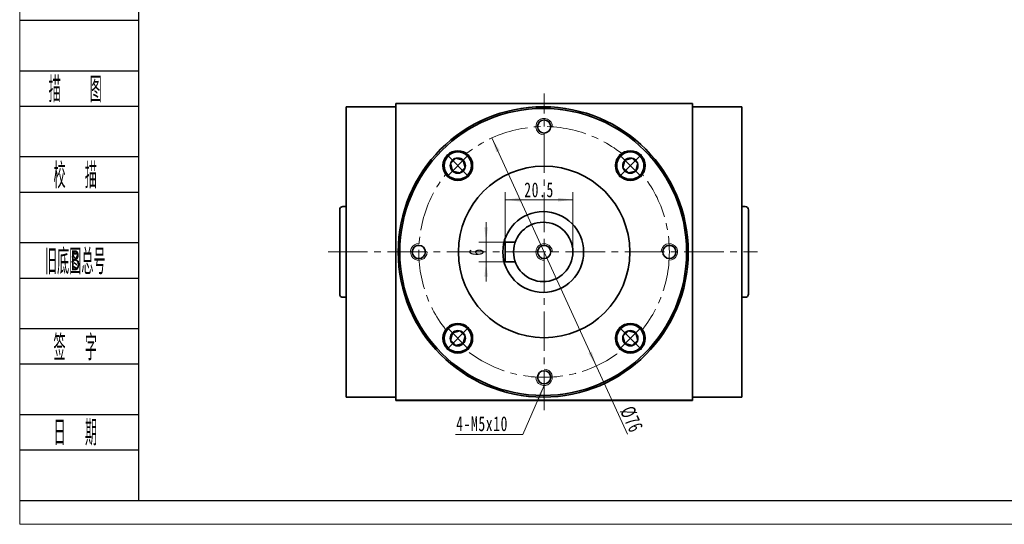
# Model space of a CAD drawing. Header units: millimetres. Extents: x 25 to 633, y 67 to 495.
# Tile 1 of 4: x 28 to 327, y 67 to 220. Entities that reach past the tile are written whole.
import ezdxf
from ezdxf.enums import TextEntityAlignment as Align

# ---------------------------------------------------------------- set-up
doc = ezdxf.new("R2010")
doc.units = ezdxf.units.MM
doc.set_wipeout_variables(frame=1)
doc.linetypes.add('点画线', pattern=[18, 12, -2, 2, -2])
doc.layers.get('0').update_dxf_attribs({"lineweight": 35})
doc.layers.add('2细线层', color=4, linetype='Continuous')
doc.layers.add('6文字层', color=3, linetype='Continuous')
for name, color, linetype, lineweight in [('中心线层', 1, '点画线', 18), ('图框_外框线', 7, 'Continuous', 18), ('尺寸线层', 3, 'Continuous', 18), ('粗实线', 7, 'Continuous', 50), ('粗实线层', 7, 'Continuous', 35)]:
    doc.layers.add(name, color=color, linetype=linetype, lineweight=lineweight)
doc.styles.add('PC_TEXTSTYLE', font='ISOCP.SHX', dxfattribs={"width": 0.707, "bigfont": 'GBCBIG.SHX'})
doc.styles.add('标准', font='txt', dxfattribs={"width": 0.667})
doc.dimstyles.new('a4-1-1', dxfattribs={"dimtxt": 3, "dimasz": 3, "dimexe": 1.5, "dimexo": 0, "dimgap": 0.5, "dimtad": 1, "dimdec": 3, "dimdsep": 46, "dimtxsty": '标准', "dimblk": '_CAXARROW', "dimcen": 0, "dimdle": 4, "dimazin": 2, "dimtfac": 0.707107, "dimtdec": 3, "dimtix": 1, "dimtmove": 2, "dimatfit": 3, "dimfxl": 0, "dimfrac": 2, "dimtolj": 1, "dimtzin": 0, "dimarcsym": 0})

# ---------------------------------------------------------------- blocks, each defined once
blk = doc.blocks.new('*X37')
at = {"layer": '尺寸线层', "linetype": 'Continuous'}
for points in [[(175.38, 165.49), (179.88, 166.05), (179.88, 164.92)], [(195.88, 165.49), (191.38, 166.05), (191.38, 164.92)]]:
    blk.add_hatch(color=0, dxfattribs=at).paths.add_polyline_path(points, flags=0)
at = {"layer": '尺寸线层', "color": 0, "linetype": 'Continuous'}
for p, q in [((175.38, 152.65), (175.38, 167.74)), ((195.88, 149.65), (195.88, 167.74)), ((175.38, 165.49), (195.88, 165.49))]:
    blk.add_line(p, q, dxfattribs=at)
at = {"layer": '尺寸线层', "color": 0, "insert": (185.63, 168.46), "char_height": 4.5, "width": 16.432, "attachment_point": 5, "line_spacing_factor": 1.15057, "style": '标准'}
blk.add_mtext('\\T1.1;20.5', dxfattribs=at)
blk = doc.blocks.new('_CAXARROW')
blk.add_hatch(color=0).paths.add_polyline_path([(0, 0), (-1, 0.125), (-1, -0.125)], flags=0)
blk = doc.blocks.new('*X38')
at = {"layer": '尺寸线层', "linetype": 'Continuous'}
for points in [[(169.56, 152.65), (170.12, 157.15), (169, 157.15)], [(169.56, 146.65), (170.12, 142.15), (169, 142.15)]]:
    blk.add_hatch(color=0, dxfattribs=at).paths.add_polyline_path(points, flags=0)
at = {"layer": '尺寸线层', "color": 0, "linetype": 'Continuous'}
for p, q in [((169.56, 158.65), (169.56, 140.65)), ((175.38, 152.65), (167.31, 152.65)), ((175.38, 146.65), (167.31, 146.65))]:
    blk.add_line(p, q, dxfattribs=at)
at = {"layer": '尺寸线层', "color": 0, "insert": (166.59, 149.65), "char_height": 4.5, "width": 9, "attachment_point": 5, "rotation": 90, "line_spacing_factor": 1.15057, "style": '标准'}
blk.add_mtext('\\T1.1;6', dxfattribs=at)
blk = doc.blocks.new('*X45')
at = {"layer": '中心线层', "linetype": '点画线', "lineweight": 18}
for p, q in [((0, -4.76), (0, 4.76)), ((-4.76, 0), (4.76, 0))]:
    blk.add_line(p, q, dxfattribs=at)
at = {"layer": '粗实线层'}
for p, q in [((-2.31, 0), (-1.15, 2)), ((-2.31, 0), (-1.15, -2)), ((-1.15, 2), (1.15, 2)), ((2.31, 0), (1.15, 2)), ((2.31, 0), (1.15, 2)), ((2.31, 0), (1.15, -2)), ((-1.15, -2), (1.15, -2))]:
    blk.add_line(p, q, dxfattribs=at)
blk.add_circle((0, 0), 2.31, dxfattribs=at)
for start, end in [(0, 180), (180, 360)]:
    blk.add_arc((0, 0), 4.14, start, end, dxfattribs=at)
blk = doc.blocks.new('*X48')
at = {"layer": '尺寸线层', "linetype": 'Continuous'}
blk.add_hatch(color=0, dxfattribs=at).paths.add_polyline_path([(8.68, 14.78), (7.39, 10.44), (6.36, 10.89)], flags=0)
at = {"layer": '尺寸线层', "color": 0, "linetype": 'Continuous'}
blk.add_line((8.68, 14.78), (2.21, 0), dxfattribs=at)
at = {"layer": '尺寸线层', "color": 0}
for p, q in [((0, 0), (-18.19, 0)), ((2.21, 0), (0, 0)), ((0, 0), (0, 0))]:
    blk.add_line(p, q, dxfattribs=at)
at = {"layer": '尺寸线层', "color": 0, "insert": (-2.25, 0.9), "char_height": 4.5, "width": 30.4628, "attachment_point": 9, "line_spacing_factor": 1.15057, "style": '标准'}
blk.add_mtext('\\T1.1;4-M5x10', dxfattribs=at)
blk = doc.blocks.new('*X49')
at = {"layer": '尺寸线层', "linetype": 'Continuous'}
for points in [[(171.31, 184.2), (172.67, 179.87), (173.69, 180.34)], [(202.97, 115.11), (200.59, 118.97), (201.61, 119.43)]]:
    blk.add_hatch(color=0, dxfattribs=at).paths.add_polyline_path(points, flags=0)
at = {"layer": '尺寸线层', "color": 0, "linetype": 'Continuous'}
blk.add_line((212.45, 94.43), (171.31, 184.2), dxfattribs=at)
at = {"layer": '尺寸线层', "color": 0, "insert": (213.67, 98.91), "char_height": 4.5, "width": 14.8161, "attachment_point": 5, "rotation": 294.6227, "line_spacing_factor": 1.15057, "style": '标准'}
blk.add_mtext('\\T1.1;%%C76', dxfattribs=at)

msp = doc.modelspace()

# ---------------------------------------------------------------- linework, layer by layer
at = {"layer": '2细线层'}
for p, q in [((28.1995, 219.9272), (64.0859, 219.9272)), ((28.1995, 204.5987), (64.0859, 204.5987)), ((28.1995, 193.8688), (64.0859, 193.8688)), ((28.1995, 178.5403), (64.0859, 178.5403)), ((28.1995, 167.8104), (64.0859, 167.8104)), ((28.1995, 152.482), (64.0859, 152.482)), ((28.1995, 141.752), (64.0859, 141.752)), ((28.1995, 126.4236), (64.0859, 126.4236)), ((28.1995, 115.6937), (64.0859, 115.6937)), ((28.1995, 100.3652), (64.0859, 100.3652)), ((28.1995, 89.6353), (64.0859, 89.6353)), ((28.1995, 74.3068), (64.0859, 74.3068))]:
    msp.add_line(p, q, dxfattribs=at)
at = {"layer": '中心线层'}
for p, q in [((187.1409, 101.6544), (187.1409, 197.6544)), ((121.6237, 149.6544), (251.9249, 149.6544))]:
    msp.add_line(p, q, dxfattribs=at)
msp.add_circle((187.1409, 149.6544), 38, dxfattribs=at)
at = {"layer": '粗实线', "lineweight": 40}
msp.add_line((232.1409, 104.6544), (142.1409, 104.6544), dxfattribs=at)
at = {"layer": '粗实线层'}
for p, q in [((142.1409, 194.6544), (232.1409, 194.6544)), ((142.1409, 104.6544), (142.1409, 194.6544)), ((232.1409, 104.6544), (232.1409, 194.6544)), ((142.1409, 193.6544), (127.1409, 193.6544)), ((127.1409, 105.6544), (127.1409, 193.6544)), ((232.1409, 193.6544), (247.1409, 193.6544)), ((247.1409, 193.6544), (247.1409, 105.6544)), ((125.1409, 162.4044), (125.1409, 136.9044)), ((126.1409, 163.4044), (127.1409, 163.4044)), ((248.1409, 163.4044), (247.1409, 163.4044)), ((249.1409, 162.4044), (249.1409, 136.9044)), ((175.3776, 152.6544), (175.3776, 146.6544)), ((175.3776, 152.6544), (178.3923, 152.6544)), ((175.3776, 146.6544), (178.3923, 146.6544)), ((126.1409, 135.9044), (127.1409, 135.9044)), ((248.1409, 135.9044), (247.1409, 135.9044)), ((142.1409, 105.6544), (127.1409, 105.6544)), ((232.1409, 105.6544), (247.1409, 105.6544))]:
    msp.add_line(p, q, dxfattribs=at)
for centre, radius in [((186.8776, 149.6544), 44), ((186.8776, 149.6544), 43.5), ((187.1409, 187.6544), 2), ((160.978, 175.8174), 4.5), ((213.3039, 175.8174), 4.5), ((187.1409, 149.6544), 26), ((186.8776, 149.6544), 12.25), ((186.8776, 149.6544), 9), ((149.1409, 149.6544), 2), ((187.1409, 149.6544), 2), ((225.1409, 149.6544), 2), ((213.3039, 123.4915), 4.5), ((187.1409, 111.6544), 2)]:
    msp.add_circle(centre, radius, dxfattribs=at)
at = {"layer": '粗实线层', "lineweight": 18}
for centre, start, end in [((187.1409, 187.6544), 358.11493, 270), ((149.1409, 149.6544), 88.11493, 0), ((187.1409, 149.6544), 0, 270), ((225.1409, 149.6544), 268.11493, 180), ((187.1409, 111.6544), 178.11493, 90)]:
    msp.add_arc(centre, 2.5, start, end, dxfattribs=at)
at = {"layer": '粗实线层'}
for centre, start, end in [((126.1409, 162.4044), 90, 180), ((248.1409, 162.4044), 0, 90), ((126.1409, 136.9044), 180, 270), ((248.1409, 136.9044), 270, 0)]:
    msp.add_arc(centre, 1, start, end, dxfattribs=at)

# ---------------------------------------------------------------- block references
at = {"layer": '尺寸线层'}
msp.add_blockref('*X48', (178.4605, 94.3698), dxfattribs=at)

# ---------------------------------------------------------------- texts
at = {"layer": '6文字层', "color": 3, "style": 'PC_TEXTSTYLE'}
for s, width, p in [('描   图', 0.6667, (44.9253, 199.2338)), ('校  描', 0.667, (44.9253, 173.1754)), ('旧底图总号', 0.667, (44.9253, 147.117)), ('签  字', 0.667, (44.9253, 121.0586)), ('日  期', 0.667, (44.9349, 95.1532))]:
    msp.add_text(s, height=7.66423, dxfattribs=dict(at, width=width)).set_placement(p, align=Align.MIDDLE)
at = {"layer": '6文字层', "width": 0.707}
msp.add_text('B', height=6.1314, dxfattribs=at).set_placement((44.9253, 147.117), align=Align.MIDDLE)

# ---------------------------------------------------------------- dimensions: what is measured, and where the dimension line sits
at = {"layer": '尺寸线层'}
dim = msp.add_linear_dim(base=(195.8776, 165.487), p1=(175.3776, 152.6544), p2=(195.8776, 149.6544), dimstyle='a4-1-1', override={"dimsah": 1, "dimtfill": 1, "dimtzin": 0}, dxfattribs=at)
dim.commit()
dim.dimension.update_dxf_attribs({"geometry": '*X37', "text_midpoint": (185.6276, 168.4619)})
dim = msp.add_linear_dim(base=(169.5611, 146.6544), p1=(175.3776, 152.6544), p2=(175.3776, 146.6544), angle=270, dimstyle='a4-1-1', override={"dimsah": 1, "dimtfill": 1, "dimtzin": 0}, dxfattribs=at)
dim.commit()
dim.dimension.update_dxf_attribs({"geometry": '*X38', "text_midpoint": (166.5863, 149.6544)})

# ---------------------------------------------------------------- next in the draw order: wipeouts: each hides what was drawn before it
for points in [[(163.9054, 178.7448), (163.8882, 178.7619), (163.8709, 178.7789), (163.8535, 178.7958), (163.836, 178.8126), (163.8184, 178.8293), (163.8006, 178.8459), (163.7829, 178.8624), (163.765, 178.8788), (163.747, 178.8951), (163.7289, 178.9112), (163.7107, 178.9273), (163.6924, 178.9433), (163.6741, 178.9591), (163.6556, 178.9749), (163.6371, 178.9905), (163.6184, 179.006), (163.5997, 179.0214), (163.5809, 179.0368), (163.5619, 179.052), (163.5429, 179.067), (163.5239, 179.082), (163.5047, 179.0969), (163.4854, 179.1116), (163.4661, 179.1263), (163.4466, 179.1408), (163.4271, 179.1552), (163.4075, 179.1695), (163.3878, 179.1837), (163.368, 179.1978), (163.3482, 179.2117), (163.3482, 179.2117), (163.1879, 179.3182), (163.0227, 179.4172), (162.8532, 179.5083), (162.6796, 179.5915), (162.5023, 179.6665), (162.3218, 179.7332), (162.1383, 179.7914), (161.9523, 179.8411), (161.7642, 179.882), (161.5745, 179.9142), (161.3834, 179.9375), (161.1914, 179.9519), (160.999, 179.9573), (160.8066, 179.9538), (160.6145, 179.9414), (160.4232, 179.92), (160.2331, 179.8898), (160.0446, 179.8508), (159.8581, 179.803), (159.6741, 179.7467), (159.4928, 179.6818), (159.3148, 179.6086), (159.1404, 179.5272), (158.9699, 179.4378), (158.8038, 179.3405), (158.6424, 179.2357), (158.486, 179.1234), (158.335, 179.004), (158.1898, 178.8777), (158.0505, 178.7448), (158.0505, 178.7448), (157.9176, 178.6055), (157.7913, 178.4603), (157.6719, 178.3093), (157.5597, 178.1529), (157.4548, 177.9915), (157.3575, 177.8254), (157.2681, 177.655), (157.1867, 177.4805), (157.1135, 177.3025), (157.0487, 177.1213), (156.9923, 176.9372), (156.9445, 176.7507), (156.9055, 176.5622), (156.8753, 176.3721), (156.8539, 176.1808), (156.8415, 175.9888), (156.838, 175.7963), (156.8435, 175.6039), (156.8579, 175.4119), (156.8812, 175.2209), (156.9133, 175.0311), (156.9543, 174.843), (157.0039, 174.657), (157.0621, 174.4735), (157.1288, 174.293), (157.2038, 174.1157), (157.287, 173.9421), (157.3782, 173.7726), (157.4771, 173.6075), (157.5836, 173.4471), (157.5836, 173.4471), (157.5976, 173.4273), (157.6116, 173.4075), (157.6258, 173.3878), (157.6401, 173.3682), (157.6545, 173.3487), (157.669, 173.3293), (157.6837, 173.3099), (157.6984, 173.2906), (157.7133, 173.2715), (157.7283, 173.2524), (157.7434, 173.2334), (157.7586, 173.2145), (157.7739, 173.1956), (157.7893, 173.1769), (157.8048, 173.1583), (157.8205, 173.1397), (157.8362, 173.1213), (157.8521, 173.1029), (157.868, 173.0846), (157.8841, 173.0664), (157.9003, 173.0484), (157.9165, 173.0304), (157.9329, 173.0125), (157.9494, 172.9947), (157.966, 172.977), (157.9827, 172.9594), (157.9995, 172.9419), (158.0164, 172.9245), (158.0334, 172.9071), (158.0505, 172.8899), (158.0505, 172.8899), (158.2078, 172.7407), (158.3726, 172.6), (158.5445, 172.468), (158.7232, 172.3453), (158.908, 172.232), (159.0984, 172.1286), (159.2941, 172.0353), (159.4943, 171.9523), (159.6986, 171.88), (159.9064, 171.8184), (160.1172, 171.7678), (160.3303, 171.7283), (160.5452, 171.7), (160.7613, 171.683), (160.978, 171.6774), (161.1946, 171.683), (161.4107, 171.7), (161.6256, 171.7283), (161.8387, 171.7678), (162.0495, 171.8184), (162.2573, 171.88), (162.4616, 171.9523), (162.6618, 172.0353), (162.8575, 172.1286), (163.048, 172.232), (163.2328, 172.3453), (163.4114, 172.468), (163.5833, 172.6), (163.7482, 172.7407), (163.9054, 172.8899), (163.9054, 172.8899), (164.0546, 173.0472), (164.1953, 173.212), (164.3273, 173.3839), (164.4501, 173.5626), (164.5633, 173.7474), (164.6667, 173.9378), (164.76, 174.1335), (164.843, 174.3337), (164.9153, 174.538), (164.9769, 174.7459), (165.0275, 174.9566), (165.067, 175.1697), (165.0953, 175.3846), (165.1123, 175.6007), (165.118, 175.8174), (165.1123, 176.034), (165.0953, 176.2501), (165.067, 176.465), (165.0275, 176.6781), (164.9769, 176.8889), (164.9153, 177.0967), (164.843, 177.301), (164.76, 177.5013), (164.6667, 177.6969), (164.5633, 177.8874), (164.4501, 178.0722), (164.3273, 178.2508), (164.1953, 178.4228), (164.0546, 178.5876)], [(216.2313, 172.8899), (216.2484, 172.9071), (216.2654, 172.9245), (216.2823, 172.9419), (216.2991, 172.9594), (216.3158, 172.977), (216.3324, 172.9947), (216.3489, 173.0125), (216.3653, 173.0304), (216.3815, 173.0484), (216.3977, 173.0664), (216.4138, 173.0846), (216.4298, 173.1029), (216.4456, 173.1213), (216.4614, 173.1397), (216.477, 173.1583), (216.4925, 173.1769), (216.5079, 173.1956), (216.5233, 173.2145), (216.5385, 173.2334), (216.5535, 173.2524), (216.5685, 173.2715), (216.5834, 173.2906), (216.5981, 173.3099), (216.6128, 173.3293), (216.6273, 173.3487), (216.6417, 173.3682), (216.656, 173.3878), (216.6702, 173.4075), (216.6843, 173.4273), (216.6982, 173.4471), (216.6982, 173.4471), (216.8047, 173.6075), (216.9036, 173.7726), (216.9948, 173.9421), (217.078, 174.1157), (217.153, 174.293), (217.2197, 174.4735), (217.2779, 174.657), (217.3276, 174.843), (217.3685, 175.0311), (217.4007, 175.2209), (217.424, 175.4119), (217.4383, 175.6039), (217.4438, 175.7963), (217.4403, 175.9888), (217.4279, 176.1808), (217.4065, 176.3721), (217.3763, 176.5622), (217.3373, 176.7507), (217.2895, 176.9372), (217.2332, 177.1213), (217.1683, 177.3025), (217.0951, 177.4805), (217.0137, 177.655), (216.9243, 177.8254), (216.827, 177.9915), (216.7221, 178.1529), (216.6099, 178.3093), (216.4905, 178.4603), (216.3642, 178.6055), (216.2313, 178.7448), (216.2313, 178.7448), (216.092, 178.8777), (215.9468, 179.004), (215.7958, 179.1234), (215.6394, 179.2357), (215.478, 179.3405), (215.3119, 179.4378), (215.1414, 179.5272), (214.967, 179.6086), (214.789, 179.6818), (214.6078, 179.7467), (214.4237, 179.803), (214.2372, 179.8508), (214.0487, 179.8898), (213.8586, 179.92), (213.6673, 179.9414), (213.4752, 179.9538), (213.2828, 179.9573), (213.0904, 179.9519), (212.8984, 179.9375), (212.7074, 179.9142), (212.5176, 179.882), (212.3295, 179.8411), (212.1435, 179.7914), (211.96, 179.7332), (211.7795, 179.6665), (211.6022, 179.5915), (211.4286, 179.5083), (211.2591, 179.4172), (211.094, 179.3182), (210.9336, 179.2117), (210.9336, 179.2117), (210.9138, 179.1978), (210.894, 179.1837), (210.8743, 179.1695), (210.8547, 179.1552), (210.8352, 179.1408), (210.8157, 179.1263), (210.7964, 179.1116), (210.7771, 179.0969), (210.758, 179.082), (210.7389, 179.067), (210.7199, 179.052), (210.701, 179.0368), (210.6821, 179.0214), (210.6634, 179.006), (210.6448, 178.9905), (210.6262, 178.9749), (210.6077, 178.9591), (210.5894, 178.9433), (210.5711, 178.9273), (210.5529, 178.9112), (210.5348, 178.8951), (210.5169, 178.8788), (210.499, 178.8624), (210.4812, 178.8459), (210.4635, 178.8293), (210.4459, 178.8126), (210.4284, 178.7958), (210.4109, 178.7789), (210.3936, 178.7619), (210.3764, 178.7448), (210.3764, 178.7448), (210.2272, 178.5876), (210.0865, 178.4228), (209.9545, 178.2508), (209.8318, 178.0722), (209.7185, 177.8874), (209.6151, 177.6969), (209.5218, 177.5013), (209.4388, 177.301), (209.3665, 177.0967), (209.3049, 176.8889), (209.2543, 176.6781), (209.2148, 176.465), (209.1865, 176.2501), (209.1695, 176.034), (209.1639, 175.8174), (209.1695, 175.6007), (209.1865, 175.3846), (209.2148, 175.1697), (209.2543, 174.9566), (209.3049, 174.7459), (209.3665, 174.538), (209.4388, 174.3337), (209.5218, 174.1335), (209.6151, 173.9378), (209.7185, 173.7474), (209.8318, 173.5626), (209.9545, 173.3839), (210.0865, 173.212), (210.2272, 173.0472), (210.3764, 172.8899), (210.3764, 172.8899), (210.5337, 172.7407), (210.6985, 172.6), (210.8704, 172.468), (211.0491, 172.3453), (211.2339, 172.232), (211.4243, 172.1286), (211.62, 172.0353), (211.8202, 171.9523), (212.0245, 171.88), (212.2323, 171.8184), (212.4431, 171.7678), (212.6562, 171.7283), (212.8711, 171.7), (213.0872, 171.683), (213.3039, 171.6774), (213.5205, 171.683), (213.7366, 171.7), (213.9515, 171.7283), (214.1646, 171.7678), (214.3754, 171.8184), (214.5832, 171.88), (214.7875, 171.9523), (214.9877, 172.0353), (215.1834, 172.1286), (215.3739, 172.232), (215.5587, 172.3453), (215.7373, 172.468), (215.9092, 172.6), (216.0741, 172.7407)], [(158.0505, 126.4189), (158.0334, 126.4017), (158.0164, 126.3844), (157.9995, 126.367), (157.9827, 126.3495), (157.966, 126.3319), (157.9494, 126.3142), (157.9329, 126.2964), (157.9165, 126.2785), (157.9003, 126.2605), (157.8841, 126.2424), (157.868, 126.2242), (157.8521, 126.2059), (157.8362, 126.1876), (157.8205, 126.1691), (157.8048, 126.1506), (157.7893, 126.1319), (157.7739, 126.1132), (157.7586, 126.0944), (157.7434, 126.0755), (157.7283, 126.0565), (157.7133, 126.0374), (157.6984, 126.0182), (157.6837, 125.9989), (157.669, 125.9796), (157.6545, 125.9601), (157.6401, 125.9406), (157.6258, 125.921), (157.6116, 125.9013), (157.5976, 125.8816), (157.5836, 125.8617), (157.5836, 125.8617), (157.4771, 125.7014), (157.3782, 125.5362), (157.287, 125.3667), (157.2038, 125.1931), (157.1288, 125.0158), (157.0621, 124.8353), (157.0039, 124.6518), (156.9543, 124.4658), (156.9133, 124.2778), (156.8812, 124.088), (156.8579, 123.8969), (156.8435, 123.7049), (156.838, 123.5125), (156.8415, 123.3201), (156.8539, 123.128), (156.8753, 122.9367), (156.9055, 122.7466), (156.9445, 122.5581), (156.9923, 122.3716), (157.0487, 122.1876), (157.1135, 122.0063), (157.1867, 121.8283), (157.2681, 121.6539), (157.3575, 121.4834), (157.4548, 121.3173), (157.5597, 121.1559), (157.6719, 120.9995), (157.7913, 120.8485), (157.9176, 120.7033), (158.0505, 120.564), (158.0505, 120.564), (158.1898, 120.4311), (158.335, 120.3048), (158.486, 120.1854), (158.6424, 120.0732), (158.8038, 119.9683), (158.9699, 119.8711), (159.1404, 119.7816), (159.3148, 119.7002), (159.4928, 119.627), (159.6741, 119.5622), (159.8581, 119.5058), (160.0446, 119.4581), (160.2331, 119.419), (160.4232, 119.3888), (160.6145, 119.3674), (160.8066, 119.355), (160.999, 119.3515), (161.1914, 119.357), (161.3834, 119.3714), (161.5745, 119.3947), (161.7642, 119.4268), (161.9523, 119.4678), (162.1383, 119.5174), (162.3218, 119.5756), (162.5023, 119.6423), (162.6796, 119.7173), (162.8532, 119.8005), (163.0227, 119.8917), (163.1879, 119.9906), (163.3482, 120.0971), (163.3482, 120.0971), (163.368, 120.1111), (163.3878, 120.1251), (163.4075, 120.1393), (163.4271, 120.1536), (163.4466, 120.168), (163.4661, 120.1825), (163.4854, 120.1972), (163.5047, 120.2119), (163.5239, 120.2268), (163.5429, 120.2418), (163.5619, 120.2569), (163.5809, 120.2721), (163.5997, 120.2874), (163.6184, 120.3028), (163.6371, 120.3183), (163.6556, 120.334), (163.6741, 120.3497), (163.6924, 120.3656), (163.7107, 120.3815), (163.7289, 120.3976), (163.747, 120.4138), (163.765, 120.4301), (163.7829, 120.4464), (163.8006, 120.4629), (163.8184, 120.4795), (163.836, 120.4962), (163.8535, 120.513), (163.8709, 120.5299), (163.8882, 120.5469), (163.9054, 120.564), (163.9054, 120.564), (164.0546, 120.7213), (164.1953, 120.8861), (164.3273, 121.058), (164.4501, 121.2367), (164.5633, 121.4215), (164.6667, 121.6119), (164.76, 121.8076), (164.843, 122.0078), (164.9153, 122.2121), (164.9769, 122.42), (165.0275, 122.6307), (165.067, 122.8438), (165.0953, 123.0587), (165.1123, 123.2748), (165.118, 123.4915), (165.1123, 123.7081), (165.0953, 123.9242), (165.067, 124.1391), (165.0275, 124.3522), (164.9769, 124.563), (164.9153, 124.7708), (164.843, 124.9751), (164.76, 125.1754), (164.6667, 125.371), (164.5633, 125.5615), (164.4501, 125.7463), (164.3273, 125.9249), (164.1953, 126.0968), (164.0546, 126.2617), (163.9054, 126.4189), (163.9054, 126.4189), (163.7482, 126.5681), (163.5833, 126.7088), (163.4114, 126.8408), (163.2328, 126.9636), (163.048, 127.0768), (162.8575, 127.1802), (162.6618, 127.2735), (162.4616, 127.3565), (162.2573, 127.4288), (162.0495, 127.4904), (161.8387, 127.541), (161.6256, 127.5805), (161.4107, 127.6088), (161.1946, 127.6258), (160.978, 127.6315), (160.7613, 127.6258), (160.5452, 127.6088), (160.3303, 127.5805), (160.1172, 127.541), (159.9064, 127.4904), (159.6986, 127.4288), (159.4943, 127.3565), (159.2941, 127.2735), (159.0984, 127.1802), (158.908, 127.0768), (158.7232, 126.9636), (158.5445, 126.8408), (158.3726, 126.7088), (158.2078, 126.5681)], [(210.3764, 120.564), (210.3936, 120.5469), (210.4109, 120.5299), (210.4284, 120.513), (210.4459, 120.4962), (210.4635, 120.4795), (210.4812, 120.4629), (210.499, 120.4464), (210.5169, 120.4301), (210.5348, 120.4138), (210.5529, 120.3976), (210.5711, 120.3815), (210.5894, 120.3656), (210.6077, 120.3497), (210.6262, 120.334), (210.6448, 120.3183), (210.6634, 120.3028), (210.6821, 120.2874), (210.701, 120.2721), (210.7199, 120.2569), (210.7389, 120.2418), (210.758, 120.2268), (210.7771, 120.2119), (210.7964, 120.1972), (210.8157, 120.1825), (210.8352, 120.168), (210.8547, 120.1536), (210.8743, 120.1393), (210.894, 120.1251), (210.9138, 120.1111), (210.9336, 120.0971), (210.9336, 120.0971), (211.094, 119.9906), (211.2591, 119.8917), (211.4286, 119.8005), (211.6022, 119.7173), (211.7795, 119.6423), (211.96, 119.5756), (212.1435, 119.5174), (212.3295, 119.4678), (212.5176, 119.4268), (212.7074, 119.3947), (212.8984, 119.3714), (213.0904, 119.357), (213.2828, 119.3515), (213.4752, 119.355), (213.6673, 119.3674), (213.8586, 119.3888), (214.0487, 119.419), (214.2372, 119.4581), (214.4237, 119.5058), (214.6078, 119.5622), (214.789, 119.627), (214.967, 119.7002), (215.1414, 119.7816), (215.3119, 119.8711), (215.478, 119.9683), (215.6394, 120.0732), (215.7958, 120.1854), (215.9468, 120.3048), (216.092, 120.4311), (216.2313, 120.564), (216.2313, 120.564), (216.3642, 120.7033), (216.4905, 120.8485), (216.6099, 120.9995), (216.7221, 121.1559), (216.827, 121.3173), (216.9243, 121.4834), (217.0137, 121.6539), (217.0951, 121.8283), (217.1683, 122.0063), (217.2332, 122.1876), (217.2895, 122.3716), (217.3373, 122.5581), (217.3763, 122.7466), (217.4065, 122.9367), (217.4279, 123.128), (217.4403, 123.3201), (217.4438, 123.5125), (217.4383, 123.7049), (217.424, 123.8969), (217.4007, 124.088), (217.3685, 124.2778), (217.3276, 124.4658), (217.2779, 124.6518), (217.2197, 124.8353), (217.153, 125.0158), (217.078, 125.1931), (216.9948, 125.3667), (216.9036, 125.5362), (216.8047, 125.7014), (216.6982, 125.8617), (216.6982, 125.8617), (216.6843, 125.8816), (216.6702, 125.9013), (216.656, 125.921), (216.6417, 125.9406), (216.6273, 125.9601), (216.6128, 125.9796), (216.5981, 125.9989), (216.5834, 126.0182), (216.5685, 126.0374), (216.5535, 126.0565), (216.5385, 126.0755), (216.5233, 126.0944), (216.5079, 126.1132), (216.4925, 126.1319), (216.477, 126.1506), (216.4614, 126.1691), (216.4456, 126.1876), (216.4298, 126.2059), (216.4138, 126.2242), (216.3977, 126.2424), (216.3815, 126.2605), (216.3653, 126.2785), (216.3489, 126.2964), (216.3324, 126.3142), (216.3158, 126.3319), (216.2991, 126.3495), (216.2823, 126.367), (216.2654, 126.3844), (216.2484, 126.4017), (216.2313, 126.4189), (216.2313, 126.4189), (216.0741, 126.5681), (215.9092, 126.7088), (215.7373, 126.8408), (215.5587, 126.9636), (215.3739, 127.0768), (215.1834, 127.1802), (214.9877, 127.2735), (214.7875, 127.3565), (214.5832, 127.4288), (214.3754, 127.4904), (214.1646, 127.541), (213.9515, 127.5805), (213.7366, 127.6088), (213.5205, 127.6258), (213.3039, 127.6315), (213.0872, 127.6258), (212.8711, 127.6088), (212.6562, 127.5805), (212.4431, 127.541), (212.2323, 127.4904), (212.0245, 127.4288), (211.8202, 127.3565), (211.62, 127.2735), (211.4243, 127.1802), (211.2339, 127.0768), (211.0491, 126.9636), (210.8704, 126.8408), (210.6985, 126.7088), (210.5337, 126.5681), (210.3764, 126.4189), (210.3764, 126.4189), (210.2272, 126.2617), (210.0865, 126.0968), (209.9545, 125.9249), (209.8318, 125.7463), (209.7185, 125.5615), (209.6151, 125.371), (209.5218, 125.1754), (209.4388, 124.9751), (209.3665, 124.7708), (209.3049, 124.563), (209.2543, 124.3522), (209.2148, 124.1391), (209.1865, 123.9242), (209.1695, 123.7081), (209.1639, 123.4915), (209.1695, 123.2748), (209.1865, 123.0587), (209.2148, 122.8438), (209.2543, 122.6307), (209.3049, 122.42), (209.3665, 122.2121), (209.4388, 122.0078), (209.5218, 121.8076), (209.6151, 121.6119), (209.7185, 121.4215), (209.8318, 121.2367), (209.9545, 121.058), (210.0865, 120.8861), (210.2272, 120.7213)]]:
    msp.add_wipeout(points).dxf.layer = '粗实线层'

# ---------------------------------------------------------------- next in the draw order: linework, layer by layer
at = {"layer": '图框_外框线', "color": 3}
msp.add_lwpolyline([(28.0788, 67.1054), (632.9973, 67.1054), (632.9973, 494.8692), (28.0788, 494.8692)], close=True, dxfattribs=at)
at = {"layer": '图框_外框线', "color": 3, "lineweight": 25}
msp.add_lwpolyline([(64.0859, 74.3068), (625.7959, 74.3068), (625.7959, 487.6678), (64.0859, 487.6678)], close=True, dxfattribs=at)
at = {"layer": '粗实线层'}
msp.add_circle((160.978, 123.4915), 4.5, dxfattribs=at)

# ---------------------------------------------------------------- next in the draw order: block references
for p, rotation in [((160.978, 175.8174), 45.00000000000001), ((213.3039, 175.8174), 315), ((160.978, 123.4915), 135), ((213.3039, 123.4915), 225)]:
    msp.add_blockref('*X45', p, dxfattribs=dict(at, rotation=rotation))

# ---------------------------------------------------------------- next in the draw order: dimensions: what is measured, and where the dimension line sits
at = {"layer": '尺寸线层'}
dim = msp.add_diameter_dim_2p(p1=(171.3086, 184.1991), p2=(202.9732, 115.1097), dimstyle='a4-1-1', override={"dimpost": '%%C<>', "dimsah": 1, "dimtfill": 1, "dimtzin": 0}, dxfattribs=at)
dim.commit()
dim.dimension.update_dxf_attribs({"geometry": '*X49', "text_midpoint": (210.9664, 97.6694), "dimtype": 163})

doc.saveas('drawing.dxf')
